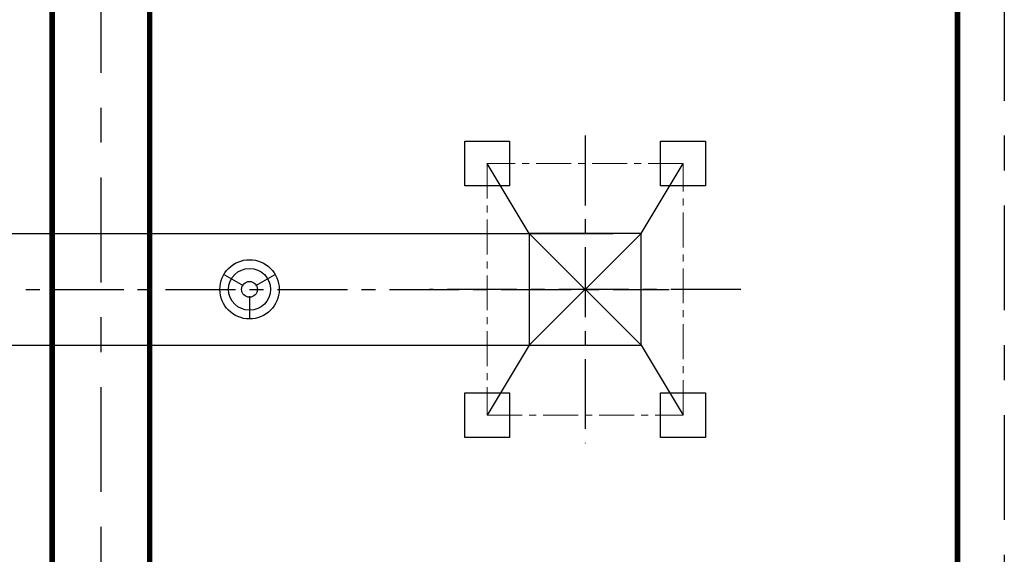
# Model space of a CAD drawing. Header units: inches. Extents: x -341304 to 31571016, y -692717 to 2132253.
# Tile 240 of 256: x 746001 to 763604, y -306225 to -296658. Entities that reach past the tile are written whole.
import ezdxf

# ---------------------------------------------------------------- set-up
doc = ezdxf.new("R2010")
doc.units = ezdxf.units.IN
doc.header["$MEASUREMENT"] = 0
for name, pattern in [('CENTER', [2, 1.25, -0.25, 0.25, -0.25]), ('CENTRE', [1.5, 0.75, -0.25, 0.25, -0.25]), ('DASHDOT', [1, 0.5, -0.25, 0, -0.25])]:
    doc.linetypes.add(name, pattern=pattern)
doc.layers.add('CEN', color=1, linetype='CENTER')
doc.layers.add('TOWER', color=7, linetype='Continuous')
doc.layers.add('CENTER', color=2, linetype='CENTER', lineweight=15)

# ---------------------------------------------------------------- blocks, each defined once
blk = doc.blocks.new('TWRH')
at = {"ltscale": 3000}
for p, q in [((-1000, 1000), (-2250, 1750)), ((1000, 1000), (2250, 1750)), ((1000, 1000), (-1000, 1000)), ((-1000, 1000), (-1000, -1000)), ((1000, -1000), (1000, 1000)), ((-1000, -1000), (-2250, -1750)), ((-1000, -1000), (1000, -1000)), ((1000, -1000), (2250, -1750))]:
    blk.add_line(p, q, dxfattribs=at)
at = {"ltscale": 100}
for p, q in [((-1000, 1000), (1000, -1000)), ((1000, 1000), (-1000, -1000))]:
    blk.add_line(p, q, dxfattribs=at)
for points in [[(-2650, 2150), (-1850, 2150), (-1850, 1350), (-2650, 1350)], [(1850, 2150), (2650, 2150), (2650, 1350), (1850, 1350)], [(-2650, -1350), (-1850, -1350), (-1850, -2150), (-2650, -2150)], [(1850, -1350), (2650, -1350), (2650, -2150), (1850, -2150)]]:
    blk.add_lwpolyline(points, close=True, dxfattribs=at)
at = {"layer": 'CEN', "ltscale": 1000}
for p, q in [((0, -2781), (0, 2781)), ((2753, 0), (-2753, 0))]:
    blk.add_line(p, q, dxfattribs=at)
at = {"layer": 'CENTER', "color": 7, "ltscale": 500}
for p, q in [((2250, 1750), (-2250, 1750)), ((-2250, 1750), (-2250, -1750)), ((2250, -1750), (2250, 1750)), ((-2250, -1750), (2250, -1750))]:
    blk.add_line(p, q, dxfattribs=at)
blk = doc.blocks.new('400LAPL')
at = {"color": 230, "ltscale": 700}
for p, q in [((-442, 255), (-108, 62)), ((108, 62), (442, 255)), ((0, -125), (0, -510))]:
    blk.add_line(p, q, dxfattribs=at)
for radius, start, end in [(530, 0, 180), (530, 180, 0), (142, 0, 180), (142, 180, 0)]:
    blk.add_arc((0, 0), radius, start, end, dxfattribs=at)
blk = doc.blocks.new('A$C232611C6')
at = {"layer": 'CEN', "ltscale": 1000}
blk.add_line((7075, 11000, 0), (34075, 11000, 0), dxfattribs=at)
at = {"layer": 'TOWER', "color": 230}
for p, q in [((9575, 12000, 0), (33075, 12000, 0)), ((9575, 10000, 0), (33075, 10000, 0))]:
    blk.add_line(p, q, dxfattribs=at)
blk.add_ellipse((26575, 11000, 0), major_axis=(-265, -265), ratio=1, start_param=5.497787, end_param=11.780972, dxfattribs=at)
at = {"rotation": 90}
blk.add_blockref('TWRH', (32575, 11000, 0), dxfattribs=at)
at = {"layer": 'TOWER', "color": 230, "xscale": -1, "zscale": 1333.333333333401}
blk.add_blockref('400LAPL', (26575, 11000, 0), dxfattribs=at)
blk = doc.blocks.new('GT REV-02')
at = {"color": 230, "linetype": 'CENTRE', "ltscale": 2500}
for p, q in [((-669546, 36191), (-669546, -809)), ((-685698, 21691, -96251), (-685698, -809, -96251))]:
    blk.add_line(p, q, dxfattribs=at)
at = {"color": 230, "linetype": 'DASHDOT', "ltscale": 2500, "const_width": 100}
for points in [[(-670384, 36191), (-670384, -809)], [(-686569, -809), (-686569, 24024)], [(-684826, -809), (-684826, 24024)]]:
    blk.add_lwpolyline(points, dxfattribs=at)
at = {"color": 230}
blk.add_blockref('A$C232611C6', (-709615, 1191, -96251), dxfattribs=at)

msp = doc.modelspace()

# ---------------------------------------------------------------- block references
at = {"color": 230}
msp.add_blockref('GT REV-02', (1433150.1, -313674.2, 96251.3), dxfattribs=at)

doc.saveas('drawing.dxf')
